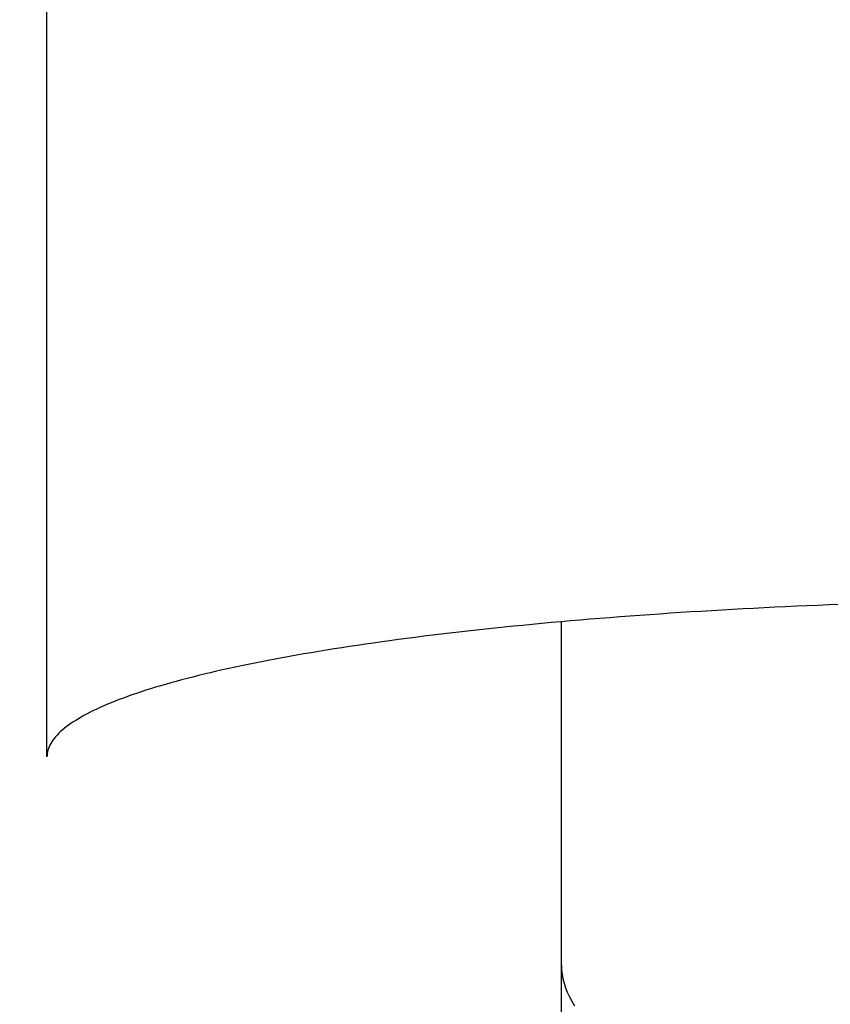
# Model space of a CAD drawing. Extents: x -92 to 223, y -92 to 223.
# Tile 5 of 11: x -15 to -4, y 55 to 69. Entities that reach past the tile are written whole.
import ezdxf

# ---------------------------------------------------------------- set-up
doc = ezdxf.new("R2010")
doc.units = 0
doc.header["$LTSCALE"] = 14
doc.layers.get('0').update_dxf_attribs({"linetype": 'CONTINUOUS'})

msp = doc.modelspace()

# ---------------------------------------------------------------- linework, layer by layer
for p, q in [((-14.65, 58.46), (-14.65, 80.158)), ((-7.5, 52.467), (-7.5, 60.336))]:
    msp.add_line(p, q)
for points in [[(-3.636, 60.575, 0), (-3.786, 60.569, 0), (-3.937, 60.563, 0), (-4.087, 60.557, 0), (-4.236, 60.55, 0), (-4.385, 60.543, 0), (-4.534, 60.536, 0), (-4.682, 60.529, 0), (-4.83, 60.521, 0), (-4.976, 60.514, 0), (-5.123, 60.505, 0), (-5.269, 60.497, 0), (-5.414, 60.489, 0), (-5.559, 60.48, 0), (-5.703, 60.471, 0), (-5.846, 60.462, 0), (-5.989, 60.453, 0), (-6.131, 60.443, 0), (-6.272, 60.433, 0), (-6.412, 60.423, 0), (-6.552, 60.413, 0), (-6.691, 60.402, 0), (-6.83, 60.392, 0), (-6.967, 60.381, 0), (-7.104, 60.369, 0), (-7.24, 60.358, 0), (-7.375, 60.346, 0), (-7.51, 60.335, 0), (-7.643, 60.323, 0), (-7.776, 60.31, 0), (-7.907, 60.298, 0), (-8.038, 60.285, 0), (-8.168, 60.272, 0), (-8.297, 60.259, 0), (-8.425, 60.246, 0), (-8.552, 60.233, 0), (-8.679, 60.219, 0), (-8.804, 60.205, 0), (-8.928, 60.191, 0), (-9.051, 60.177, 0), (-9.173, 60.162, 0), (-9.294, 60.148, 0), (-9.414, 60.133, 0), (-9.533, 60.118, 0), (-9.651, 60.103, 0), (-9.768, 60.087, 0), (-9.884, 60.072, 0), (-9.998, 60.056, 0), (-10.111, 60.04, 0), (-10.224, 60.024, 0), (-10.335, 60.007, 0), (-10.445, 59.991, 0), (-10.554, 59.974, 0), (-10.661, 59.957, 0), (-10.768, 59.94, 0), (-10.873, 59.923, 0), (-10.977, 59.906, 0), (-11.079, 59.888, 0), (-11.181, 59.871, 0), (-11.281, 59.853, 0), (-11.38, 59.835, 0), (-11.477, 59.817, 0), (-11.574, 59.798, 0), (-11.668, 59.78, 0), (-11.762, 59.761, 0), (-11.854, 59.743, 0), (-11.945, 59.724, 0), (-12.035, 59.705, 0), (-12.123, 59.686, 0), (-12.21, 59.666, 0), (-12.296, 59.647, 0), (-12.38, 59.627, 0), (-12.463, 59.608, 0), (-12.544, 59.588, 0), (-12.624, 59.568, 0), (-12.702, 59.548, 0), (-12.779, 59.528, 0), (-12.855, 59.507, 0), (-12.929, 59.487, 0), (-13.001, 59.466, 0), (-13.072, 59.446, 0), (-13.142, 59.425, 0), (-13.21, 59.404, 0), (-13.277, 59.383, 0), (-13.342, 59.362, 0), (-13.406, 59.34, 0), (-13.468, 59.319, 0), (-13.529, 59.298, 0), (-13.588, 59.276, 0), (-13.645, 59.255, 0), (-13.701, 59.233, 0), (-13.756, 59.211, 0), (-13.809, 59.189, 0), (-13.86, 59.167, 0), (-13.91, 59.145, 0), (-13.958, 59.123, 0), (-14.004, 59.101, 0), (-14.049, 59.079, 0), (-14.093, 59.056, 0), (-14.135, 59.034, 0), (-14.175, 59.011, 0), (-14.213, 58.989, 0), (-14.25, 58.966, 0), (-14.286, 58.944, 0), (-14.32, 58.921, 0), (-14.352, 58.898, 0), (-14.382, 58.876, 0), (-14.411, 58.853, 0), (-14.438, 58.83, 0), (-14.464, 58.807, 0), (-14.488, 58.784, 0), (-14.51, 58.761, 0), (-14.531, 58.738, 0), (-14.55, 58.715, 0), (-14.567, 58.692, 0), (-14.583, 58.669, 0), (-14.597, 58.645, 0), (-14.61, 58.622, 0), (-14.62, 58.599, 0), (-14.63, 58.576, 0), (-14.637, 58.553, 0), (-14.643, 58.529, 0), (-14.647, 58.506, 0), (-14.649, 58.483, 0), (-14.65, 58.46, 0)], [(-7.5, 55.565, 0), (-7.498, 55.502, 0), (-7.491, 55.439, 0), (-7.48, 55.376, 0), (-7.464, 55.314, 0), (-7.444, 55.251, 0), (-7.419, 55.189, 0), (-7.39, 55.127, 0), (-7.356, 55.065, 0), (-7.318, 55.003, 0)]]:
    msp.add_polyline3d(points)
msp.add_circle((0, 0), 82.5)

doc.saveas('drawing.dxf')
